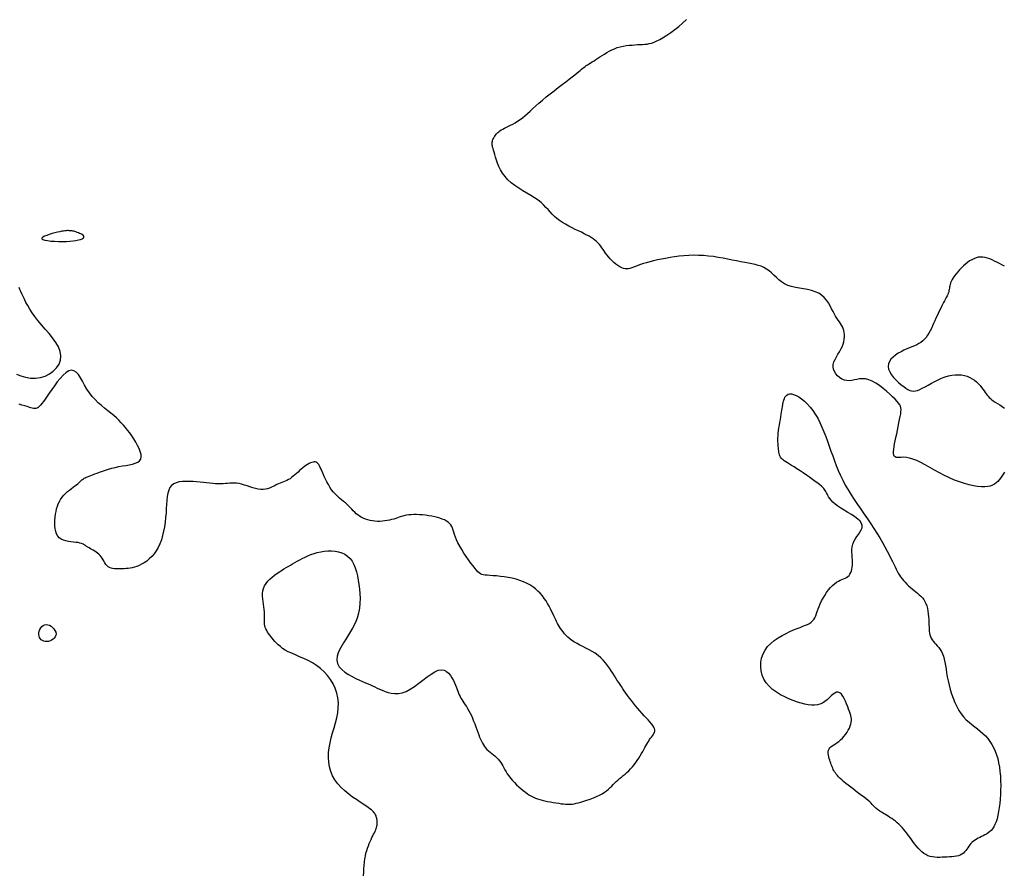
# Model space of a CAD drawing. Header units: millimetres. Extents: x 32690613 to 32693367, y 5343692 to 5344708.
# Tile 86 of 256: x 32692482 to 32692506, y 5343762 to 5343784. Entities that reach past the tile are written whole.
import ezdxf

# ---------------------------------------------------------------- set-up
doc = ezdxf.new("R2010")
doc.units = ezdxf.units.MM
doc.header["$LTSCALE"] = 20
doc.layers.add('02-DGM_HL_493.00', color=102, linetype='Continuous')

msp = doc.modelspace()

# ---------------------------------------------------------------- linework, layer by layer
at = {"layer": '02-DGM_HL_493.00', "elevation": 493, "flags": 128}
for points in [[(32692506.429, 5343772.115), (32692506.395, 5343772.064), (32692506.361, 5343772.015), (32692506.327, 5343771.968), (32692506.292, 5343771.925), (32692506.257, 5343771.884), (32692506.218, 5343771.847), (32692506.175, 5343771.815), (32692506.126, 5343771.788), (32692506.07, 5343771.766), (32692506.005, 5343771.752), (32692505.93, 5343771.745), (32692505.844, 5343771.746), (32692505.749, 5343771.755), (32692505.644, 5343771.772), (32692505.532, 5343771.796), (32692505.414, 5343771.829), (32692505.292, 5343771.869), (32692505.167, 5343771.916), (32692505.04, 5343771.972), (32692504.912, 5343772.034), (32692504.786, 5343772.101), (32692504.662, 5343772.17), (32692504.541, 5343772.238), (32692504.424, 5343772.303), (32692504.313, 5343772.361), (32692504.209, 5343772.411), (32692504.113, 5343772.449), (32692504.026, 5343772.473), (32692503.948, 5343772.487), (32692503.879, 5343772.492), (32692503.819, 5343772.491), (32692503.767, 5343772.489), (32692503.724, 5343772.488), (32692503.688, 5343772.491), (32692503.661, 5343772.501), (32692503.642, 5343772.521), (32692503.629, 5343772.55), (32692503.623, 5343772.589), (32692503.623, 5343772.637), (32692503.628, 5343772.694), (32692503.637, 5343772.759), (32692503.649, 5343772.831), (32692503.665, 5343772.911), (32692503.682, 5343772.997), (32692503.702, 5343773.088), (32692503.721, 5343773.181), (32692503.741, 5343773.273), (32692503.76, 5343773.363), (32692503.777, 5343773.449), (32692503.792, 5343773.527), (32692503.804, 5343773.595), (32692503.811, 5343773.653), (32692503.814, 5343773.701), (32692503.811, 5343773.743), (32692503.8, 5343773.782), (32692503.781, 5343773.82), (32692503.752, 5343773.86), (32692503.713, 5343773.905), (32692503.663, 5343773.958), (32692503.6, 5343774.02), (32692503.526, 5343774.09), (32692503.445, 5343774.163), (32692503.357, 5343774.235), (32692503.266, 5343774.304), (32692503.175, 5343774.366), (32692503.084, 5343774.417), (32692502.997, 5343774.453), (32692502.915, 5343774.473), (32692502.839, 5343774.478), (32692502.766, 5343774.474), (32692502.698, 5343774.462), (32692502.632, 5343774.449), (32692502.568, 5343774.436), (32692502.504, 5343774.429), (32692502.442, 5343774.432), (32692502.379, 5343774.446), (32692502.318, 5343774.471), (32692502.26, 5343774.507), (32692502.208, 5343774.551), (32692502.163, 5343774.602), (32692502.128, 5343774.658), (32692502.104, 5343774.717), (32692502.095, 5343774.779), (32692502.099, 5343774.842), (32692502.117, 5343774.905), (32692502.144, 5343774.969), (32692502.178, 5343775.033), (32692502.217, 5343775.097), (32692502.256, 5343775.161), (32692502.293, 5343775.225), (32692502.325, 5343775.289), (32692502.35, 5343775.352), (32692502.367, 5343775.415), (32692502.378, 5343775.476), (32692502.383, 5343775.536), (32692502.382, 5343775.593), (32692502.375, 5343775.648), (32692502.364, 5343775.7), (32692502.349, 5343775.748), (32692502.329, 5343775.793), (32692502.307, 5343775.835), (32692502.281, 5343775.875), (32692502.253, 5343775.917), (32692502.223, 5343775.96), (32692502.192, 5343776.006), (32692502.159, 5343776.057), (32692502.126, 5343776.115), (32692502.092, 5343776.18), (32692502.056, 5343776.25), (32692502.017, 5343776.322), (32692501.974, 5343776.396), (32692501.925, 5343776.467), (32692501.869, 5343776.533), (32692501.804, 5343776.592), (32692501.73, 5343776.642), (32692501.645, 5343776.68), (32692501.551, 5343776.708), (32692501.451, 5343776.731), (32692501.348, 5343776.749), (32692501.244, 5343776.766), (32692501.141, 5343776.786), (32692501.042, 5343776.809), (32692500.951, 5343776.84), (32692500.868, 5343776.881), (32692500.793, 5343776.929), (32692500.723, 5343776.983), (32692500.659, 5343777.039), (32692500.597, 5343777.097), (32692500.537, 5343777.153), (32692500.476, 5343777.205), (32692500.413, 5343777.251), (32692500.347, 5343777.289), (32692500.277, 5343777.321), (32692500.203, 5343777.346), (32692500.125, 5343777.367), (32692500.042, 5343777.385), (32692499.953, 5343777.402), (32692499.859, 5343777.419), (32692499.76, 5343777.437), (32692499.655, 5343777.458), (32692499.544, 5343777.48), (32692499.429, 5343777.504), (32692499.311, 5343777.526), (32692499.189, 5343777.548), (32692499.066, 5343777.567), (32692498.941, 5343777.582), (32692498.816, 5343777.593), (32692498.69, 5343777.598), (32692498.566, 5343777.599), (32692498.442, 5343777.594), (32692498.321, 5343777.586), (32692498.201, 5343777.574), (32692498.084, 5343777.559), (32692497.97, 5343777.542), (32692497.859, 5343777.523), (32692497.753, 5343777.503), (32692497.65, 5343777.481), (32692497.553, 5343777.459), (32692497.461, 5343777.435), (32692497.375, 5343777.412), (32692497.296, 5343777.389), (32692497.223, 5343777.365), (32692497.157, 5343777.342), (32692497.099, 5343777.32), (32692497.048, 5343777.3), (32692497.001, 5343777.282), (32692496.958, 5343777.268), (32692496.917, 5343777.258), (32692496.877, 5343777.254), (32692496.837, 5343777.256), (32692496.794, 5343777.266), (32692496.749, 5343777.284), (32692496.701, 5343777.309), (32692496.652, 5343777.341), (32692496.602, 5343777.378), (32692496.552, 5343777.419), (32692496.504, 5343777.463), (32692496.459, 5343777.51), (32692496.416, 5343777.557), (32692496.378, 5343777.605), (32692496.343, 5343777.652), (32692496.31, 5343777.698), (32692496.279, 5343777.744), (32692496.248, 5343777.788), (32692496.217, 5343777.83), (32692496.185, 5343777.871), (32692496.15, 5343777.91), (32692496.112, 5343777.947), (32692496.071, 5343777.982), (32692496.025, 5343778.015), (32692495.976, 5343778.048), (32692495.922, 5343778.08), (32692495.863, 5343778.113), (32692495.799, 5343778.146), (32692495.729, 5343778.181), (32692495.654, 5343778.217), (32692495.575, 5343778.256), (32692495.494, 5343778.297), (32692495.412, 5343778.339), (32692495.33, 5343778.384), (32692495.252, 5343778.43), (32692495.178, 5343778.479), (32692495.109, 5343778.53), (32692495.048, 5343778.584), (32692494.993, 5343778.639), (32692494.94, 5343778.696), (32692494.887, 5343778.754), (32692494.833, 5343778.812), (32692494.774, 5343778.872), (32692494.708, 5343778.932), (32692494.633, 5343778.991), (32692494.547, 5343779.051), (32692494.452, 5343779.11), (32692494.352, 5343779.171), (32692494.249, 5343779.233), (32692494.146, 5343779.297), (32692494.047, 5343779.365), (32692493.954, 5343779.436), (32692493.87, 5343779.512), (32692493.798, 5343779.592), (32692493.737, 5343779.676), (32692493.686, 5343779.762), (32692493.643, 5343779.847), (32692493.608, 5343779.93), (32692493.58, 5343780.009), (32692493.556, 5343780.083), (32692493.537, 5343780.149), (32692493.52, 5343780.207), (32692493.506, 5343780.256), (32692493.494, 5343780.298), (32692493.485, 5343780.334), (32692493.479, 5343780.366), (32692493.474, 5343780.393), (32692493.472, 5343780.418), (32692493.472, 5343780.441), (32692493.475, 5343780.464), (32692493.479, 5343780.487), (32692493.485, 5343780.509), (32692493.493, 5343780.531), (32692493.503, 5343780.552), (32692493.514, 5343780.574), (32692493.527, 5343780.595), (32692493.541, 5343780.616), (32692493.556, 5343780.638), (32692493.574, 5343780.659), (32692493.593, 5343780.681), (32692493.616, 5343780.703), (32692493.641, 5343780.725), (32692493.67, 5343780.747), (32692493.704, 5343780.769), (32692493.742, 5343780.791), (32692493.786, 5343780.814), (32692493.834, 5343780.837), (32692493.885, 5343780.862), (32692493.94, 5343780.889), (32692493.997, 5343780.919), (32692494.057, 5343780.952), (32692494.117, 5343780.989), (32692494.178, 5343781.031), (32692494.239, 5343781.077), (32692494.3, 5343781.129), (32692494.364, 5343781.185), (32692494.43, 5343781.245), (32692494.5, 5343781.31), (32692494.575, 5343781.378), (32692494.655, 5343781.45), (32692494.742, 5343781.525), (32692494.837, 5343781.603), (32692494.936, 5343781.682), (32692495.038, 5343781.762), (32692495.14, 5343781.84), (32692495.24, 5343781.915), (32692495.334, 5343781.986), (32692495.421, 5343782.052), (32692495.498, 5343782.111), (32692495.563, 5343782.162), (32692495.617, 5343782.205), (32692495.662, 5343782.243), (32692495.7, 5343782.275), (32692495.733, 5343782.303), (32692495.763, 5343782.328), (32692495.792, 5343782.351), (32692495.821, 5343782.374), (32692495.853, 5343782.396), (32692495.887, 5343782.418), (32692495.924, 5343782.442), (32692495.963, 5343782.466), (32692496.005, 5343782.492), (32692496.05, 5343782.519), (32692496.097, 5343782.549), (32692496.147, 5343782.581), (32692496.199, 5343782.615), (32692496.253, 5343782.651), (32692496.31, 5343782.688), (32692496.37, 5343782.725), (32692496.433, 5343782.761), (32692496.498, 5343782.794), (32692496.566, 5343782.824), (32692496.636, 5343782.85), (32692496.71, 5343782.871), (32692496.785, 5343782.888), (32692496.861, 5343782.901), (32692496.936, 5343782.911), (32692497.011, 5343782.917), (32692497.083, 5343782.922), (32692497.152, 5343782.926), (32692497.217, 5343782.928), (32692497.277, 5343782.931), (32692497.334, 5343782.935), (32692497.39, 5343782.941), (32692497.446, 5343782.951), (32692497.504, 5343782.967), (32692497.567, 5343782.989), (32692497.635, 5343783.019), (32692497.712, 5343783.059), (32692497.799, 5343783.109), (32692497.892, 5343783.169), (32692497.991, 5343783.236), (32692498.092, 5343783.31), (32692498.193, 5343783.389), (32692498.29, 5343783.473), (32692498.383, 5343783.558)], [(32692506.428, 5343777.324), (32692506.363, 5343777.358), (32692506.299, 5343777.391), (32692506.236, 5343777.424), (32692506.174, 5343777.455), (32692506.113, 5343777.484), (32692506.054, 5343777.508), (32692505.995, 5343777.529), (32692505.937, 5343777.544), (32692505.879, 5343777.553), (32692505.822, 5343777.555), (32692505.766, 5343777.549), (32692505.71, 5343777.535), (32692505.654, 5343777.514), (32692505.599, 5343777.488), (32692505.545, 5343777.456), (32692505.492, 5343777.418), (32692505.44, 5343777.377), (32692505.389, 5343777.332), (32692505.339, 5343777.284), (32692505.292, 5343777.234), (32692505.247, 5343777.183), (32692505.205, 5343777.131), (32692505.167, 5343777.08), (32692505.133, 5343777.031), (32692505.104, 5343776.984), (32692505.081, 5343776.94), (32692505.064, 5343776.9), (32692505.052, 5343776.864), (32692505.044, 5343776.831), (32692505.038, 5343776.799), (32692505.034, 5343776.769), (32692505.03, 5343776.739), (32692505.025, 5343776.709), (32692505.017, 5343776.678), (32692505.006, 5343776.646), (32692504.992, 5343776.611), (32692504.975, 5343776.575), (32692504.956, 5343776.536), (32692504.934, 5343776.495), (32692504.911, 5343776.451), (32692504.886, 5343776.405), (32692504.86, 5343776.355), (32692504.834, 5343776.303), (32692504.807, 5343776.247), (32692504.779, 5343776.19), (32692504.751, 5343776.13), (32692504.723, 5343776.069), (32692504.694, 5343776.006), (32692504.666, 5343775.943), (32692504.637, 5343775.879), (32692504.608, 5343775.816), (32692504.579, 5343775.753), (32692504.548, 5343775.692), (32692504.516, 5343775.633), (32692504.482, 5343775.577), (32692504.446, 5343775.525), (32692504.406, 5343775.477), (32692504.362, 5343775.435), (32692504.315, 5343775.399), (32692504.264, 5343775.367), (32692504.209, 5343775.338), (32692504.15, 5343775.312), (32692504.088, 5343775.286), (32692504.023, 5343775.26), (32692503.955, 5343775.231), (32692503.885, 5343775.2), (32692503.813, 5343775.163), (32692503.741, 5343775.122), (32692503.672, 5343775.077), (32692503.61, 5343775.027), (32692503.558, 5343774.973), (32692503.517, 5343774.915), (32692503.492, 5343774.854), (32692503.484, 5343774.789), (32692503.497, 5343774.721), (32692503.527, 5343774.651), (32692503.571, 5343774.581), (32692503.625, 5343774.512), (32692503.687, 5343774.446), (32692503.752, 5343774.384), (32692503.817, 5343774.328), (32692503.879, 5343774.279), (32692503.935, 5343774.239), (32692503.986, 5343774.208), (32692504.034, 5343774.185), (32692504.08, 5343774.172), (32692504.126, 5343774.167), (32692504.175, 5343774.172), (32692504.227, 5343774.185), (32692504.285, 5343774.208), (32692504.35, 5343774.239), (32692504.422, 5343774.277), (32692504.499, 5343774.32), (32692504.58, 5343774.365), (32692504.664, 5343774.411), (32692504.751, 5343774.454), (32692504.838, 5343774.494), (32692504.926, 5343774.527), (32692505.013, 5343774.553), (32692505.098, 5343774.57), (32692505.182, 5343774.579), (32692505.263, 5343774.58), (32692505.341, 5343774.574), (32692505.415, 5343774.561), (32692505.486, 5343774.54), (32692505.552, 5343774.513), (32692505.613, 5343774.48), (32692505.67, 5343774.441), (32692505.722, 5343774.398), (32692505.769, 5343774.353), (32692505.812, 5343774.306), (32692505.85, 5343774.26), (32692505.885, 5343774.215), (32692505.916, 5343774.173), (32692505.943, 5343774.134), (32692505.967, 5343774.098), (32692505.991, 5343774.066), (32692506.015, 5343774.035), (32692506.041, 5343774.006), (32692506.071, 5343773.977), (32692506.106, 5343773.948), (32692506.146, 5343773.918), (32692506.194, 5343773.887), (32692506.248, 5343773.854), (32692506.307, 5343773.819), (32692506.369, 5343773.78), (32692506.433, 5343773.738)], [(32692481.44, 5343774.593), (32692481.555, 5343774.554), (32692481.675, 5343774.52), (32692481.799, 5343774.497), (32692481.924, 5343774.492), (32692482.048, 5343774.508), (32692482.167, 5343774.545), (32692482.277, 5343774.6), (32692482.375, 5343774.671), (32692482.458, 5343774.755), (32692482.52, 5343774.849), (32692482.558, 5343774.951), (32692482.569, 5343775.059), (32692482.55, 5343775.169), (32692482.505, 5343775.282), (32692482.439, 5343775.395), (32692482.358, 5343775.509), (32692482.266, 5343775.621), (32692482.17, 5343775.733), (32692482.075, 5343775.842), (32692481.986, 5343775.948), (32692481.907, 5343776.049), (32692481.838, 5343776.147), (32692481.779, 5343776.24), (32692481.728, 5343776.328), (32692481.683, 5343776.41), (32692481.645, 5343776.487), (32692481.612, 5343776.558), (32692481.583, 5343776.623), (32692481.557, 5343776.681), (32692481.532, 5343776.735), (32692481.508, 5343776.787)], [(32692490.223, 5343761.912), (32692490.225, 5343761.999), (32692490.228, 5343762.087), (32692490.233, 5343762.173), (32692490.241, 5343762.257), (32692490.252, 5343762.336), (32692490.266, 5343762.411), (32692490.282, 5343762.482), (32692490.301, 5343762.549), (32692490.321, 5343762.612), (32692490.342, 5343762.671), (32692490.365, 5343762.727), (32692490.387, 5343762.78), (32692490.41, 5343762.829), (32692490.433, 5343762.876), (32692490.455, 5343762.919), (32692490.476, 5343762.96), (32692490.496, 5343762.999), (32692490.513, 5343763.036), (32692490.529, 5343763.07), (32692490.542, 5343763.103), (32692490.551, 5343763.134), (32692490.558, 5343763.163), (32692490.563, 5343763.191), (32692490.566, 5343763.218), (32692490.566, 5343763.243), (32692490.566, 5343763.268), (32692490.564, 5343763.292), (32692490.561, 5343763.315), (32692490.558, 5343763.337), (32692490.554, 5343763.359), (32692490.549, 5343763.381), (32692490.543, 5343763.402), (32692490.536, 5343763.423), (32692490.527, 5343763.444), (32692490.517, 5343763.465), (32692490.504, 5343763.485), (32692490.49, 5343763.505), (32692490.472, 5343763.527), (32692490.449, 5343763.55), (32692490.42, 5343763.575), (32692490.383, 5343763.605), (32692490.337, 5343763.639), (32692490.28, 5343763.678), (32692490.212, 5343763.724), (32692490.131, 5343763.776), (32692490.04, 5343763.836), (32692489.943, 5343763.903), (32692489.844, 5343763.977), (32692489.745, 5343764.057), (32692489.652, 5343764.144), (32692489.566, 5343764.236), (32692489.493, 5343764.335), (32692489.434, 5343764.439), (32692489.389, 5343764.549), (32692489.358, 5343764.663), (32692489.34, 5343764.781), (32692489.333, 5343764.902), (32692489.337, 5343765.025), (32692489.35, 5343765.15), (32692489.373, 5343765.275), (32692489.402, 5343765.402), (32692489.437, 5343765.528), (32692489.474, 5343765.655), (32692489.509, 5343765.781), (32692489.541, 5343765.907), (32692489.566, 5343766.034), (32692489.581, 5343766.159), (32692489.583, 5343766.284), (32692489.571, 5343766.409), (32692489.544, 5343766.531), (32692489.503, 5343766.651), (32692489.45, 5343766.766), (32692489.385, 5343766.875), (32692489.31, 5343766.977), (32692489.225, 5343767.072), (32692489.132, 5343767.156), (32692489.032, 5343767.231), (32692488.927, 5343767.296), (32692488.819, 5343767.354), (32692488.71, 5343767.405), (32692488.603, 5343767.451), (32692488.501, 5343767.495), (32692488.405, 5343767.536), (32692488.318, 5343767.577), (32692488.241, 5343767.619), (32692488.174, 5343767.662), (32692488.116, 5343767.705), (32692488.065, 5343767.749), (32692488.021, 5343767.793), (32692487.981, 5343767.835), (32692487.945, 5343767.878), (32692487.911, 5343767.919), (32692487.879, 5343767.959), (32692487.848, 5343767.997), (32692487.82, 5343768.035), (32692487.794, 5343768.073), (32692487.771, 5343768.112), (32692487.752, 5343768.151), (32692487.736, 5343768.191), (32692487.725, 5343768.232), (32692487.718, 5343768.276), (32692487.715, 5343768.322), (32692487.715, 5343768.369), (32692487.716, 5343768.42), (32692487.717, 5343768.472), (32692487.718, 5343768.528), (32692487.716, 5343768.586), (32692487.711, 5343768.646), (32692487.702, 5343768.71), (32692487.691, 5343768.776), (32692487.68, 5343768.843), (32692487.67, 5343768.912), (32692487.664, 5343768.98), (32692487.664, 5343769.048), (32692487.671, 5343769.115), (32692487.688, 5343769.179), (32692487.716, 5343769.241), (32692487.754, 5343769.301), (32692487.8, 5343769.357), (32692487.853, 5343769.411), (32692487.91, 5343769.462), (32692487.97, 5343769.509), (32692488.031, 5343769.554), (32692488.091, 5343769.595), (32692488.149, 5343769.634), (32692488.205, 5343769.669), (32692488.26, 5343769.703), (32692488.315, 5343769.735), (32692488.37, 5343769.767), (32692488.426, 5343769.798), (32692488.483, 5343769.83), (32692488.543, 5343769.863), (32692488.606, 5343769.898), (32692488.672, 5343769.933), (32692488.741, 5343769.968), (32692488.813, 5343770.001), (32692488.889, 5343770.033), (32692488.968, 5343770.062), (32692489.051, 5343770.086), (32692489.137, 5343770.106), (32692489.226, 5343770.12), (32692489.318, 5343770.128), (32692489.41, 5343770.128), (32692489.501, 5343770.12), (32692489.588, 5343770.103), (32692489.671, 5343770.077), (32692489.748, 5343770.04), (32692489.818, 5343769.992), (32692489.878, 5343769.932), (32692489.929, 5343769.862), (32692489.973, 5343769.782), (32692490.009, 5343769.694), (32692490.04, 5343769.598), (32692490.065, 5343769.496), (32692490.086, 5343769.388), (32692490.103, 5343769.277), (32692490.117, 5343769.162), (32692490.127, 5343769.045), (32692490.131, 5343768.925), (32692490.127, 5343768.804), (32692490.115, 5343768.68), (32692490.091, 5343768.555), (32692490.055, 5343768.429), (32692490.005, 5343768.302), (32692489.94, 5343768.175), (32692489.866, 5343768.048), (32692489.788, 5343767.923), (32692489.712, 5343767.801), (32692489.643, 5343767.683), (32692489.588, 5343767.571), (32692489.552, 5343767.465), (32692489.541, 5343767.367), (32692489.559, 5343767.278), (32692489.603, 5343767.197), (32692489.668, 5343767.124), (32692489.748, 5343767.059), (32692489.838, 5343767), (32692489.933, 5343766.948), (32692490.027, 5343766.902), (32692490.117, 5343766.861), (32692490.197, 5343766.825), (32692490.268, 5343766.793), (32692490.333, 5343766.764), (32692490.393, 5343766.736), (32692490.45, 5343766.711), (32692490.507, 5343766.685), (32692490.565, 5343766.659), (32692490.626, 5343766.631), (32692490.692, 5343766.601), (32692490.764, 5343766.572), (32692490.841, 5343766.547), (32692490.922, 5343766.528), (32692491.008, 5343766.518), (32692491.1, 5343766.52), (32692491.195, 5343766.538), (32692491.296, 5343766.574), (32692491.4, 5343766.629), (32692491.507, 5343766.699), (32692491.615, 5343766.779), (32692491.722, 5343766.861), (32692491.827, 5343766.941), (32692491.927, 5343767.013), (32692492.022, 5343767.07), (32692492.109, 5343767.106), (32692492.187, 5343767.117), (32692492.256, 5343767.106), (32692492.317, 5343767.077), (32692492.37, 5343767.033), (32692492.417, 5343766.978), (32692492.457, 5343766.916), (32692492.492, 5343766.852), (32692492.521, 5343766.788), (32692492.547, 5343766.729), (32692492.569, 5343766.675), (32692492.588, 5343766.624), (32692492.606, 5343766.576), (32692492.623, 5343766.531), (32692492.641, 5343766.488), (32692492.66, 5343766.446), (32692492.681, 5343766.405), (32692492.705, 5343766.365), (32692492.731, 5343766.323), (32692492.76, 5343766.28), (32692492.79, 5343766.236), (32692492.822, 5343766.189), (32692492.853, 5343766.139), (32692492.885, 5343766.084), (32692492.917, 5343766.025), (32692492.947, 5343765.962), (32692492.977, 5343765.894), (32692493.005, 5343765.824), (32692493.033, 5343765.752), (32692493.059, 5343765.68), (32692493.085, 5343765.61), (32692493.11, 5343765.542), (32692493.133, 5343765.478), (32692493.156, 5343765.419), (32692493.179, 5343765.364), (32692493.202, 5343765.314), (32692493.225, 5343765.267), (32692493.251, 5343765.224), (32692493.278, 5343765.183), (32692493.308, 5343765.145), (32692493.342, 5343765.108), (32692493.379, 5343765.072), (32692493.419, 5343765.038), (32692493.461, 5343765.003), (32692493.503, 5343764.968), (32692493.546, 5343764.933), (32692493.587, 5343764.897), (32692493.625, 5343764.86), (32692493.66, 5343764.82), (32692493.691, 5343764.779), (32692493.719, 5343764.735), (32692493.744, 5343764.689), (32692493.769, 5343764.642), (32692493.795, 5343764.592), (32692493.824, 5343764.541), (32692493.855, 5343764.489), (32692493.892, 5343764.435), (32692493.935, 5343764.379), (32692493.983, 5343764.324), (32692494.034, 5343764.268), (32692494.089, 5343764.214), (32692494.146, 5343764.161), (32692494.203, 5343764.111), (32692494.259, 5343764.065), (32692494.314, 5343764.023), (32692494.367, 5343763.986), (32692494.417, 5343763.953), (32692494.467, 5343763.925), (32692494.517, 5343763.9), (32692494.568, 5343763.877), (32692494.622, 5343763.857), (32692494.678, 5343763.839), (32692494.739, 5343763.823), (32692494.804, 5343763.807), (32692494.874, 5343763.792), (32692494.945, 5343763.778), (32692495.016, 5343763.765), (32692495.087, 5343763.753), (32692495.155, 5343763.743), (32692495.219, 5343763.734), (32692495.276, 5343763.727), (32692495.328, 5343763.722), (32692495.373, 5343763.718), (32692495.416, 5343763.718), (32692495.457, 5343763.719), (32692495.5, 5343763.724), (32692495.545, 5343763.732), (32692495.596, 5343763.743), (32692495.653, 5343763.758), (32692495.719, 5343763.776), (32692495.793, 5343763.798), (32692495.87, 5343763.824), (32692495.951, 5343763.852), (32692496.032, 5343763.883), (32692496.11, 5343763.916), (32692496.185, 5343763.951), (32692496.253, 5343763.987), (32692496.313, 5343764.025), (32692496.366, 5343764.063), (32692496.413, 5343764.102), (32692496.456, 5343764.141), (32692496.496, 5343764.18), (32692496.534, 5343764.219), (32692496.572, 5343764.258), (32692496.611, 5343764.295), (32692496.652, 5343764.332), (32692496.696, 5343764.369), (32692496.741, 5343764.405), (32692496.787, 5343764.443), (32692496.834, 5343764.482), (32692496.881, 5343764.523), (32692496.928, 5343764.566), (32692496.974, 5343764.613), (32692497.018, 5343764.664), (32692497.061, 5343764.717), (32692497.102, 5343764.773), (32692497.141, 5343764.83), (32692497.178, 5343764.887), (32692497.214, 5343764.944), (32692497.247, 5343765), (32692497.279, 5343765.054), (32692497.308, 5343765.105), (32692497.335, 5343765.153), (32692497.361, 5343765.198), (32692497.385, 5343765.241), (32692497.409, 5343765.281), (32692497.432, 5343765.319), (32692497.455, 5343765.354), (32692497.479, 5343765.387), (32692497.503, 5343765.419), (32692497.526, 5343765.448), (32692497.547, 5343765.477), (32692497.565, 5343765.506), (32692497.579, 5343765.535), (32692497.586, 5343765.566), (32692497.587, 5343765.598), (32692497.579, 5343765.632), (32692497.561, 5343765.67), (32692497.535, 5343765.71), (32692497.501, 5343765.754), (32692497.461, 5343765.8), (32692497.416, 5343765.85), (32692497.367, 5343765.903), (32692497.315, 5343765.958), (32692497.262, 5343766.017), (32692497.207, 5343766.079), (32692497.153, 5343766.143), (32692497.099, 5343766.209), (32692497.046, 5343766.275), (32692496.994, 5343766.341), (32692496.945, 5343766.406), (32692496.898, 5343766.469), (32692496.854, 5343766.529), (32692496.814, 5343766.586), (32692496.776, 5343766.64), (32692496.741, 5343766.693), (32692496.706, 5343766.745), (32692496.673, 5343766.798), (32692496.638, 5343766.852), (32692496.603, 5343766.908), (32692496.566, 5343766.967), (32692496.527, 5343767.03), (32692496.484, 5343767.095), (32692496.439, 5343767.163), (32692496.39, 5343767.231), (32692496.336, 5343767.298), (32692496.279, 5343767.364), (32692496.217, 5343767.426), (32692496.15, 5343767.483), (32692496.078, 5343767.536), (32692496.002, 5343767.583), (32692495.924, 5343767.627), (32692495.845, 5343767.667), (32692495.767, 5343767.706), (32692495.691, 5343767.744), (32692495.619, 5343767.782), (32692495.552, 5343767.82), (32692495.491, 5343767.86), (32692495.436, 5343767.902), (32692495.387, 5343767.944), (32692495.343, 5343767.988), (32692495.303, 5343768.032), (32692495.267, 5343768.076), (32692495.234, 5343768.12), (32692495.205, 5343768.164), (32692495.177, 5343768.207), (32692495.152, 5343768.251), (32692495.127, 5343768.294), (32692495.103, 5343768.339), (32692495.079, 5343768.386), (32692495.055, 5343768.435), (32692495.03, 5343768.487), (32692495.004, 5343768.542), (32692494.976, 5343768.601), (32692494.945, 5343768.664), (32692494.912, 5343768.728), (32692494.875, 5343768.794), (32692494.835, 5343768.861), (32692494.791, 5343768.926), (32692494.742, 5343768.991), (32692494.689, 5343769.053), (32692494.63, 5343769.111), (32692494.566, 5343769.166), (32692494.498, 5343769.218), (32692494.424, 5343769.265), (32692494.345, 5343769.308), (32692494.261, 5343769.347), (32692494.172, 5343769.38), (32692494.079, 5343769.41), (32692493.981, 5343769.434), (32692493.88, 5343769.453), (32692493.78, 5343769.469), (32692493.681, 5343769.481), (32692493.586, 5343769.491), (32692493.498, 5343769.498), (32692493.418, 5343769.505), (32692493.349, 5343769.51), (32692493.292, 5343769.516), (32692493.246, 5343769.523), (32692493.208, 5343769.533), (32692493.174, 5343769.548), (32692493.143, 5343769.569), (32692493.111, 5343769.598), (32692493.077, 5343769.636), (32692493.037, 5343769.686), (32692492.989, 5343769.747), (32692492.935, 5343769.819), (32692492.877, 5343769.899), (32692492.818, 5343769.984), (32692492.759, 5343770.072), (32692492.703, 5343770.16), (32692492.652, 5343770.247), (32692492.608, 5343770.329), (32692492.573, 5343770.405), (32692492.545, 5343770.475), (32692492.523, 5343770.538), (32692492.504, 5343770.596), (32692492.487, 5343770.649), (32692492.469, 5343770.697), (32692492.449, 5343770.741), (32692492.424, 5343770.781), (32692492.393, 5343770.817), (32692492.356, 5343770.85), (32692492.314, 5343770.88), (32692492.265, 5343770.907), (32692492.211, 5343770.931), (32692492.152, 5343770.952), (32692492.088, 5343770.971), (32692492.019, 5343770.988), (32692491.945, 5343771.003), (32692491.869, 5343771.016), (32692491.79, 5343771.026), (32692491.712, 5343771.034), (32692491.634, 5343771.04), (32692491.559, 5343771.043), (32692491.488, 5343771.043), (32692491.423, 5343771.04), (32692491.364, 5343771.035), (32692491.31, 5343771.027), (32692491.261, 5343771.017), (32692491.214, 5343771.005), (32692491.17, 5343770.992), (32692491.125, 5343770.977), (32692491.08, 5343770.962), (32692491.033, 5343770.947), (32692490.983, 5343770.932), (32692490.93, 5343770.917), (32692490.874, 5343770.904), (32692490.817, 5343770.892), (32692490.757, 5343770.882), (32692490.696, 5343770.875), (32692490.634, 5343770.871), (32692490.572, 5343770.871), (32692490.509, 5343770.875), (32692490.447, 5343770.882), (32692490.386, 5343770.894), (32692490.326, 5343770.909), (32692490.269, 5343770.928), (32692490.214, 5343770.95), (32692490.163, 5343770.975), (32692490.116, 5343771.003), (32692490.073, 5343771.034), (32692490.034, 5343771.067), (32692489.997, 5343771.103), (32692489.961, 5343771.14), (32692489.926, 5343771.178), (32692489.89, 5343771.217), (32692489.851, 5343771.257), (32692489.81, 5343771.297), (32692489.765, 5343771.337), (32692489.716, 5343771.378), (32692489.666, 5343771.419), (32692489.614, 5343771.463), (32692489.562, 5343771.509), (32692489.511, 5343771.559), (32692489.461, 5343771.613), (32692489.414, 5343771.671), (32692489.37, 5343771.734), (32692489.33, 5343771.801), (32692489.293, 5343771.87), (32692489.259, 5343771.939), (32692489.227, 5343772.007), (32692489.199, 5343772.073), (32692489.173, 5343772.134), (32692489.149, 5343772.189), (32692489.127, 5343772.236), (32692489.106, 5343772.276), (32692489.086, 5343772.309), (32692489.067, 5343772.335), (32692489.046, 5343772.354), (32692489.025, 5343772.367), (32692489.001, 5343772.375), (32692488.975, 5343772.376), (32692488.945, 5343772.373), (32692488.913, 5343772.364), (32692488.879, 5343772.351), (32692488.842, 5343772.333), (32692488.804, 5343772.311), (32692488.764, 5343772.286), (32692488.724, 5343772.258), (32692488.684, 5343772.226), (32692488.644, 5343772.192), (32692488.603, 5343772.156), (32692488.563, 5343772.12), (32692488.523, 5343772.083), (32692488.483, 5343772.047), (32692488.442, 5343772.013), (32692488.402, 5343771.981), (32692488.361, 5343771.952), (32692488.32, 5343771.927), (32692488.279, 5343771.906), (32692488.238, 5343771.887), (32692488.197, 5343771.87), (32692488.155, 5343771.854), (32692488.112, 5343771.837), (32692488.07, 5343771.82), (32692488.026, 5343771.801), (32692487.983, 5343771.78), (32692487.938, 5343771.758), (32692487.891, 5343771.737), (32692487.843, 5343771.716), (32692487.792, 5343771.699), (32692487.739, 5343771.686), (32692487.682, 5343771.679), (32692487.621, 5343771.68), (32692487.557, 5343771.688), (32692487.489, 5343771.702), (32692487.419, 5343771.722), (32692487.347, 5343771.745), (32692487.276, 5343771.768), (32692487.206, 5343771.791), (32692487.137, 5343771.811), (32692487.072, 5343771.826), (32692487.01, 5343771.836), (32692486.951, 5343771.84), (32692486.895, 5343771.84), (32692486.839, 5343771.838), (32692486.784, 5343771.833), (32692486.727, 5343771.828), (32692486.669, 5343771.824), (32692486.608, 5343771.822), (32692486.544, 5343771.822), (32692486.476, 5343771.825), (32692486.405, 5343771.83), (32692486.33, 5343771.836), (32692486.252, 5343771.844), (32692486.17, 5343771.852), (32692486.086, 5343771.861), (32692485.998, 5343771.869), (32692485.909, 5343771.877), (32692485.818, 5343771.882), (32692485.728, 5343771.883), (32692485.641, 5343771.879), (32692485.56, 5343771.868), (32692485.485, 5343771.849), (32692485.42, 5343771.82), (32692485.366, 5343771.778), (32692485.324, 5343771.725), (32692485.293, 5343771.659), (32692485.271, 5343771.583), (32692485.256, 5343771.497), (32692485.246, 5343771.403), (32692485.239, 5343771.302), (32692485.233, 5343771.196), (32692485.226, 5343771.085), (32692485.216, 5343770.97), (32692485.203, 5343770.854), (32692485.186, 5343770.738), (32692485.165, 5343770.624), (32692485.139, 5343770.512), (32692485.107, 5343770.404), (32692485.07, 5343770.303), (32692485.027, 5343770.209), (32692484.977, 5343770.125), (32692484.922, 5343770.049), (32692484.863, 5343769.981), (32692484.8, 5343769.921), (32692484.736, 5343769.869), (32692484.671, 5343769.825), (32692484.607, 5343769.788), (32692484.544, 5343769.757), (32692484.484, 5343769.733), (32692484.426, 5343769.714), (32692484.371, 5343769.7), (32692484.317, 5343769.69), (32692484.265, 5343769.683), (32692484.214, 5343769.678), (32692484.164, 5343769.676), (32692484.114, 5343769.673), (32692484.064, 5343769.672), (32692484.014, 5343769.671), (32692483.966, 5343769.671), (32692483.92, 5343769.674), (32692483.875, 5343769.68), (32692483.834, 5343769.691), (32692483.796, 5343769.706), (32692483.761, 5343769.726), (32692483.731, 5343769.753), (32692483.704, 5343769.785), (32692483.68, 5343769.821), (32692483.657, 5343769.859), (32692483.635, 5343769.898), (32692483.611, 5343769.938), (32692483.586, 5343769.976), (32692483.559, 5343770.011), (32692483.528, 5343770.043), (32692483.494, 5343770.071), (32692483.458, 5343770.096), (32692483.421, 5343770.119), (32692483.384, 5343770.14), (32692483.347, 5343770.16), (32692483.312, 5343770.18), (32692483.278, 5343770.199), (32692483.247, 5343770.219), (32692483.218, 5343770.239), (32692483.189, 5343770.258), (32692483.159, 5343770.277), (32692483.127, 5343770.294), (32692483.091, 5343770.31), (32692483.049, 5343770.323), (32692483.001, 5343770.334), (32692482.946, 5343770.342), (32692482.885, 5343770.348), (32692482.821, 5343770.355), (32692482.755, 5343770.364), (32692482.691, 5343770.377), (32692482.63, 5343770.396), (32692482.574, 5343770.422), (32692482.526, 5343770.457), (32692482.488, 5343770.502), (32692482.458, 5343770.556), (32692482.437, 5343770.618), (32692482.423, 5343770.685), (32692482.416, 5343770.757), (32692482.414, 5343770.831), (32692482.416, 5343770.906), (32692482.422, 5343770.981), (32692482.431, 5343771.053), (32692482.443, 5343771.122), (32692482.459, 5343771.189), (32692482.478, 5343771.253), (32692482.501, 5343771.315), (32692482.528, 5343771.373), (32692482.56, 5343771.429), (32692482.597, 5343771.482), (32692482.639, 5343771.532), (32692482.685, 5343771.58), (32692482.734, 5343771.624), (32692482.783, 5343771.665), (32692482.832, 5343771.703), (32692482.879, 5343771.738), (32692482.922, 5343771.77), (32692482.96, 5343771.799), (32692482.993, 5343771.825), (32692483.02, 5343771.849), (32692483.043, 5343771.869), (32692483.063, 5343771.888), (32692483.081, 5343771.905), (32692483.098, 5343771.92), (32692483.116, 5343771.935), (32692483.135, 5343771.948), (32692483.157, 5343771.961), (32692483.182, 5343771.974), (32692483.21, 5343771.988), (32692483.242, 5343772.002), (32692483.279, 5343772.017), (32692483.321, 5343772.033), (32692483.369, 5343772.051), (32692483.422, 5343772.071), (32692483.482, 5343772.094), (32692483.547, 5343772.118), (32692483.618, 5343772.143), (32692483.693, 5343772.168), (32692483.773, 5343772.193), (32692483.856, 5343772.217), (32692483.942, 5343772.238), (32692484.031, 5343772.257), (32692484.121, 5343772.273), (32692484.211, 5343772.288), (32692484.297, 5343772.303), (32692484.377, 5343772.32), (32692484.448, 5343772.34), (32692484.509, 5343772.367), (32692484.555, 5343772.402), (32692484.586, 5343772.446), (32692484.598, 5343772.501), (32692484.593, 5343772.565), (32692484.575, 5343772.636), (32692484.544, 5343772.713), (32692484.505, 5343772.794), (32692484.459, 5343772.875), (32692484.409, 5343772.956), (32692484.358, 5343773.034), (32692484.306, 5343773.107), (32692484.255, 5343773.177), (32692484.203, 5343773.243), (32692484.149, 5343773.306), (32692484.093, 5343773.367), (32692484.034, 5343773.427), (32692483.971, 5343773.486), (32692483.902, 5343773.546), (32692483.829, 5343773.606), (32692483.751, 5343773.668), (32692483.671, 5343773.733), (32692483.59, 5343773.801), (32692483.51, 5343773.873), (32692483.432, 5343773.95), (32692483.357, 5343774.033), (32692483.288, 5343774.122), (32692483.225, 5343774.219), (32692483.167, 5343774.318), (32692483.112, 5343774.414), (32692483.06, 5343774.504), (32692483.008, 5343774.582), (32692482.954, 5343774.643), (32692482.898, 5343774.682), (32692482.837, 5343774.694), (32692482.77, 5343774.677), (32692482.699, 5343774.633), (32692482.625, 5343774.569), (32692482.55, 5343774.488), (32692482.475, 5343774.398), (32692482.403, 5343774.302), (32692482.335, 5343774.206), (32692482.272, 5343774.116), (32692482.216, 5343774.036), (32692482.167, 5343773.965), (32692482.124, 5343773.905), (32692482.085, 5343773.854), (32692482.051, 5343773.813), (32692482.019, 5343773.779), (32692481.99, 5343773.754), (32692481.962, 5343773.737), (32692481.934, 5343773.727), (32692481.906, 5343773.723), (32692481.875, 5343773.725), (32692481.842, 5343773.732), (32692481.804, 5343773.743), (32692481.76, 5343773.757), (32692481.71, 5343773.774), (32692481.651, 5343773.792), (32692481.583, 5343773.811), (32692481.509, 5343773.832)]]:
    msp.add_lwpolyline(points, dxfattribs=at)
for points in [[(32692482.706, 5343777.951), (32692482.796, 5343777.956), (32692482.877, 5343777.964), (32692482.948, 5343777.974), (32692483.01, 5343777.987), (32692483.062, 5343778.001), (32692483.102, 5343778.017), (32692483.131, 5343778.034), (32692483.147, 5343778.051), (32692483.15, 5343778.069), (32692483.143, 5343778.087), (32692483.126, 5343778.105), (32692483.102, 5343778.122), (32692483.073, 5343778.139), (32692483.041, 5343778.154), (32692483.008, 5343778.168), (32692482.975, 5343778.18), (32692482.945, 5343778.19), (32692482.916, 5343778.199), (32692482.89, 5343778.206), (32692482.865, 5343778.211), (32692482.842, 5343778.215), (32692482.819, 5343778.218), (32692482.796, 5343778.221), (32692482.773, 5343778.222), (32692482.75, 5343778.223), (32692482.725, 5343778.223), (32692482.697, 5343778.222), (32692482.666, 5343778.219), (32692482.629, 5343778.214), (32692482.587, 5343778.206), (32692482.538, 5343778.196), (32692482.48, 5343778.183), (32692482.414, 5343778.166), (32692482.344, 5343778.147), (32692482.274, 5343778.126), (32692482.208, 5343778.103), (32692482.152, 5343778.08), (32692482.11, 5343778.057), (32692482.086, 5343778.036), (32692482.086, 5343778.015), (32692482.113, 5343777.998), (32692482.163, 5343777.983), (32692482.232, 5343777.97), (32692482.316, 5343777.96), (32692482.409, 5343777.954), (32692482.509, 5343777.95), (32692482.609, 5343777.949)], [(32692502.21, 5343771.259), (32692502.144, 5343771.309), (32692502.089, 5343771.358), (32692502.045, 5343771.405), (32692502.01, 5343771.449), (32692501.982, 5343771.491), (32692501.96, 5343771.53), (32692501.942, 5343771.566), (32692501.926, 5343771.598), (32692501.911, 5343771.627), (32692501.896, 5343771.654), (32692501.878, 5343771.68), (32692501.857, 5343771.706), (32692501.83, 5343771.733), (32692501.797, 5343771.763), (32692501.756, 5343771.797), (32692501.705, 5343771.837), (32692501.644, 5343771.883), (32692501.575, 5343771.933), (32692501.499, 5343771.987), (32692501.419, 5343772.043), (32692501.338, 5343772.098), (32692501.258, 5343772.152), (32692501.181, 5343772.203), (32692501.109, 5343772.248), (32692501.046, 5343772.288), (32692500.989, 5343772.321), (32692500.94, 5343772.351), (32692500.898, 5343772.377), (32692500.861, 5343772.401), (32692500.83, 5343772.424), (32692500.804, 5343772.447), (32692500.783, 5343772.472), (32692500.765, 5343772.498), (32692500.751, 5343772.527), (32692500.74, 5343772.557), (32692500.732, 5343772.589), (32692500.725, 5343772.623), (32692500.72, 5343772.657), (32692500.716, 5343772.693), (32692500.712, 5343772.73), (32692500.709, 5343772.767), (32692500.706, 5343772.805), (32692500.703, 5343772.845), (32692500.701, 5343772.888), (32692500.7, 5343772.934), (32692500.701, 5343772.984), (32692500.704, 5343773.039), (32692500.709, 5343773.099), (32692500.717, 5343773.164), (32692500.726, 5343773.234), (32692500.737, 5343773.306), (32692500.749, 5343773.378), (32692500.761, 5343773.45), (32692500.773, 5343773.518), (32692500.784, 5343773.581), (32692500.793, 5343773.637), (32692500.801, 5343773.685), (32692500.807, 5343773.726), (32692500.812, 5343773.762), (32692500.817, 5343773.793), (32692500.821, 5343773.822), (32692500.826, 5343773.85), (32692500.833, 5343773.878), (32692500.84, 5343773.908), (32692500.85, 5343773.941), (32692500.862, 5343773.976), (32692500.878, 5343774.009), (32692500.898, 5343774.04), (32692500.924, 5343774.066), (32692500.956, 5343774.085), (32692500.994, 5343774.096), (32692501.041, 5343774.095), (32692501.096, 5343774.081), (32692501.158, 5343774.056), (32692501.225, 5343774.018), (32692501.296, 5343773.969), (32692501.369, 5343773.91), (32692501.442, 5343773.841), (32692501.513, 5343773.762), (32692501.582, 5343773.675), (32692501.645, 5343773.58), (32692501.705, 5343773.478), (32692501.76, 5343773.37), (32692501.813, 5343773.257), (32692501.862, 5343773.14), (32692501.909, 5343773.019), (32692501.954, 5343772.897), (32692501.998, 5343772.774), (32692502.041, 5343772.651), (32692502.085, 5343772.527), (32692502.13, 5343772.404), (32692502.176, 5343772.281), (32692502.226, 5343772.157), (32692502.279, 5343772.034), (32692502.338, 5343771.912), (32692502.402, 5343771.789), (32692502.472, 5343771.667), (32692502.548, 5343771.545), (32692502.628, 5343771.423), (32692502.711, 5343771.301), (32692502.796, 5343771.179), (32692502.881, 5343771.057), (32692502.966, 5343770.935), (32692503.048, 5343770.814), (32692503.127, 5343770.692), (32692503.202, 5343770.571), (32692503.273, 5343770.453), (32692503.34, 5343770.338), (32692503.402, 5343770.227), (32692503.459, 5343770.123), (32692503.51, 5343770.026), (32692503.556, 5343769.937), (32692503.595, 5343769.857), (32692503.63, 5343769.786), (32692503.66, 5343769.721), (32692503.689, 5343769.663), (32692503.716, 5343769.61), (32692503.743, 5343769.56), (32692503.772, 5343769.513), (32692503.803, 5343769.467), (32692503.838, 5343769.421), (32692503.876, 5343769.376), (32692503.917, 5343769.332), (32692503.961, 5343769.288), (32692504.005, 5343769.245), (32692504.051, 5343769.204), (32692504.097, 5343769.164), (32692504.143, 5343769.126), (32692504.189, 5343769.089), (32692504.233, 5343769.054), (32692504.275, 5343769.018), (32692504.315, 5343768.981), (32692504.352, 5343768.941), (32692504.386, 5343768.898), (32692504.416, 5343768.85), (32692504.441, 5343768.797), (32692504.462, 5343768.737), (32692504.478, 5343768.673), (32692504.491, 5343768.604), (32692504.5, 5343768.533), (32692504.507, 5343768.462), (32692504.512, 5343768.391), (32692504.515, 5343768.323), (32692504.518, 5343768.258), (32692504.52, 5343768.198), (32692504.523, 5343768.143), (32692504.528, 5343768.092), (32692504.534, 5343768.044), (32692504.543, 5343768), (32692504.556, 5343767.958), (32692504.574, 5343767.918), (32692504.596, 5343767.88), (32692504.624, 5343767.842), (32692504.657, 5343767.805), (32692504.692, 5343767.766), (32692504.729, 5343767.726), (32692504.766, 5343767.683), (32692504.802, 5343767.635), (32692504.835, 5343767.583), (32692504.864, 5343767.525), (32692504.888, 5343767.46), (32692504.907, 5343767.388), (32692504.923, 5343767.311), (32692504.937, 5343767.227), (32692504.951, 5343767.137), (32692504.966, 5343767.043), (32692504.982, 5343766.943), (32692505.002, 5343766.839), (32692505.026, 5343766.731), (32692505.055, 5343766.62), (32692505.089, 5343766.509), (32692505.128, 5343766.399), (32692505.171, 5343766.291), (32692505.22, 5343766.189), (32692505.273, 5343766.093), (32692505.331, 5343766.005), (32692505.395, 5343765.927), (32692505.462, 5343765.857), (32692505.532, 5343765.794), (32692505.603, 5343765.735), (32692505.676, 5343765.679), (32692505.747, 5343765.625), (32692505.817, 5343765.569), (32692505.884, 5343765.511), (32692505.946, 5343765.449), (32692506.005, 5343765.382), (32692506.059, 5343765.31), (32692506.109, 5343765.234), (32692506.153, 5343765.152), (32692506.193, 5343765.065), (32692506.228, 5343764.972), (32692506.257, 5343764.874), (32692506.281, 5343764.77), (32692506.3, 5343764.661), (32692506.314, 5343764.548), (32692506.324, 5343764.432), (32692506.33, 5343764.315), (32692506.332, 5343764.197), (32692506.33, 5343764.08), (32692506.326, 5343763.964), (32692506.318, 5343763.851), (32692506.308, 5343763.741), (32692506.295, 5343763.635), (32692506.28, 5343763.535), (32692506.261, 5343763.441), (32692506.24, 5343763.355), (32692506.216, 5343763.277), (32692506.188, 5343763.208), (32692506.158, 5343763.149), (32692506.125, 5343763.1), (32692506.09, 5343763.058), (32692506.053, 5343763.023), (32692506.014, 5343762.993), (32692505.973, 5343762.967), (32692505.932, 5343762.944), (32692505.89, 5343762.922), (32692505.847, 5343762.902), (32692505.805, 5343762.881), (32692505.763, 5343762.859), (32692505.722, 5343762.836), (32692505.683, 5343762.813), (32692505.646, 5343762.787), (32692505.611, 5343762.759), (32692505.58, 5343762.728), (32692505.551, 5343762.694), (32692505.525, 5343762.658), (32692505.5, 5343762.621), (32692505.475, 5343762.584), (32692505.449, 5343762.548), (32692505.42, 5343762.514), (32692505.389, 5343762.483), (32692505.352, 5343762.457), (32692505.31, 5343762.435), (32692505.263, 5343762.419), (32692505.211, 5343762.406), (32692505.156, 5343762.397), (32692505.098, 5343762.39), (32692505.038, 5343762.386), (32692504.976, 5343762.383), (32692504.914, 5343762.38), (32692504.852, 5343762.378), (32692504.79, 5343762.376), (32692504.728, 5343762.377), (32692504.667, 5343762.381), (32692504.608, 5343762.388), (32692504.55, 5343762.401), (32692504.493, 5343762.419), (32692504.439, 5343762.445), (32692504.387, 5343762.478), (32692504.337, 5343762.517), (32692504.289, 5343762.563), (32692504.243, 5343762.612), (32692504.198, 5343762.665), (32692504.155, 5343762.72), (32692504.114, 5343762.776), (32692504.074, 5343762.831), (32692504.034, 5343762.885), (32692503.996, 5343762.937), (32692503.958, 5343762.988), (32692503.92, 5343763.037), (32692503.881, 5343763.084), (32692503.842, 5343763.129), (32692503.801, 5343763.172), (32692503.758, 5343763.213), (32692503.714, 5343763.252), (32692503.669, 5343763.289), (32692503.623, 5343763.324), (32692503.576, 5343763.356), (32692503.531, 5343763.387), (32692503.486, 5343763.415), (32692503.444, 5343763.442), (32692503.404, 5343763.466), (32692503.367, 5343763.489), (32692503.333, 5343763.51), (32692503.302, 5343763.53), (32692503.273, 5343763.549), (32692503.246, 5343763.567), (32692503.221, 5343763.586), (32692503.198, 5343763.605), (32692503.175, 5343763.624), (32692503.154, 5343763.645), (32692503.133, 5343763.667), (32692503.11, 5343763.691), (32692503.084, 5343763.717), (32692503.055, 5343763.746), (32692503.021, 5343763.778), (32692502.98, 5343763.814), (32692502.933, 5343763.854), (32692502.877, 5343763.898), (32692502.815, 5343763.945), (32692502.748, 5343763.994), (32692502.679, 5343764.046), (32692502.609, 5343764.097), (32692502.54, 5343764.149), (32692502.474, 5343764.199), (32692502.413, 5343764.247), (32692502.359, 5343764.292), (32692502.312, 5343764.334), (32692502.27, 5343764.373), (32692502.234, 5343764.41), (32692502.203, 5343764.445), (32692502.176, 5343764.479), (32692502.152, 5343764.511), (32692502.132, 5343764.542), (32692502.114, 5343764.572), (32692502.098, 5343764.602), (32692502.084, 5343764.632), (32692502.071, 5343764.662), (32692502.059, 5343764.694), (32692502.047, 5343764.727), (32692502.036, 5343764.761), (32692502.023, 5343764.799), (32692502.01, 5343764.838), (32692501.998, 5343764.88), (32692501.987, 5343764.922), (32692501.978, 5343764.965), (32692501.973, 5343765.006), (32692501.972, 5343765.047), (32692501.978, 5343765.084), (32692501.991, 5343765.118), (32692502.011, 5343765.148), (32692502.039, 5343765.175), (32692502.072, 5343765.2), (32692502.11, 5343765.225), (32692502.152, 5343765.25), (32692502.196, 5343765.278), (32692502.24, 5343765.31), (32692502.285, 5343765.346), (32692502.329, 5343765.388), (32692502.37, 5343765.435), (32692502.41, 5343765.486), (32692502.446, 5343765.539), (32692502.478, 5343765.593), (32692502.505, 5343765.647), (32692502.528, 5343765.699), (32692502.545, 5343765.748), (32692502.555, 5343765.794), (32692502.56, 5343765.837), (32692502.559, 5343765.879), (32692502.554, 5343765.921), (32692502.543, 5343765.965), (32692502.529, 5343766.012), (32692502.51, 5343766.063), (32692502.488, 5343766.121), (32692502.464, 5343766.186), (32692502.436, 5343766.255), (32692502.406, 5343766.325), (32692502.374, 5343766.391), (32692502.339, 5343766.451), (32692502.303, 5343766.5), (32692502.264, 5343766.535), (32692502.224, 5343766.553), (32692502.182, 5343766.551), (32692502.139, 5343766.532), (32692502.093, 5343766.499), (32692502.045, 5343766.458), (32692501.995, 5343766.411), (32692501.942, 5343766.363), (32692501.886, 5343766.317), (32692501.826, 5343766.279), (32692501.763, 5343766.251), (32692501.696, 5343766.233), (32692501.625, 5343766.224), (32692501.549, 5343766.224), (32692501.468, 5343766.233), (32692501.382, 5343766.25), (32692501.29, 5343766.274), (32692501.191, 5343766.304), (32692501.087, 5343766.341), (32692500.979, 5343766.384), (32692500.87, 5343766.433), (32692500.763, 5343766.49), (32692500.66, 5343766.553), (32692500.564, 5343766.625), (32692500.478, 5343766.704), (32692500.405, 5343766.791), (32692500.347, 5343766.886), (32692500.304, 5343766.987), (32692500.276, 5343767.093), (32692500.264, 5343767.201), (32692500.268, 5343767.31), (32692500.287, 5343767.416), (32692500.322, 5343767.519), (32692500.373, 5343767.616), (32692500.439, 5343767.705), (32692500.519, 5343767.787), (32692500.608, 5343767.861), (32692500.704, 5343767.928), (32692500.804, 5343767.988), (32692500.905, 5343768.041), (32692501.004, 5343768.088), (32692501.097, 5343768.128), (32692501.183, 5343768.162), (32692501.261, 5343768.192), (32692501.331, 5343768.219), (32692501.394, 5343768.244), (32692501.45, 5343768.268), (32692501.499, 5343768.294), (32692501.541, 5343768.323), (32692501.577, 5343768.356), (32692501.607, 5343768.394), (32692501.632, 5343768.437), (32692501.654, 5343768.486), (32692501.675, 5343768.539), (32692501.695, 5343768.596), (32692501.716, 5343768.657), (32692501.74, 5343768.722), (32692501.769, 5343768.789), (32692501.802, 5343768.86), (32692501.841, 5343768.931), (32692501.884, 5343769.002), (32692501.929, 5343769.071), (32692501.978, 5343769.137), (32692502.027, 5343769.198), (32692502.078, 5343769.252), (32692502.129, 5343769.297), (32692502.178, 5343769.334), (32692502.227, 5343769.362), (32692502.274, 5343769.385), (32692502.319, 5343769.404), (32692502.361, 5343769.42), (32692502.4, 5343769.437), (32692502.436, 5343769.455), (32692502.469, 5343769.477), (32692502.497, 5343769.505), (32692502.521, 5343769.538), (32692502.541, 5343769.576), (32692502.557, 5343769.618), (32692502.57, 5343769.666), (32692502.578, 5343769.717), (32692502.583, 5343769.773), (32692502.584, 5343769.832), (32692502.582, 5343769.895), (32692502.577, 5343769.96), (32692502.573, 5343770.027), (32692502.571, 5343770.095), (32692502.572, 5343770.163), (32692502.579, 5343770.231), (32692502.594, 5343770.298), (32692502.617, 5343770.363), (32692502.651, 5343770.425), (32692502.691, 5343770.486), (32692502.733, 5343770.544), (32692502.773, 5343770.601), (32692502.805, 5343770.656), (32692502.827, 5343770.711), (32692502.832, 5343770.766), (32692502.816, 5343770.821), (32692502.777, 5343770.877), (32692502.718, 5343770.932), (32692502.644, 5343770.988), (32692502.559, 5343771.044), (32692502.468, 5343771.099), (32692502.376, 5343771.153), (32692502.289, 5343771.207)], [(32692482.209, 5343767.831), (32692482.17, 5343767.833), (32692482.133, 5343767.843), (32692482.1, 5343767.859), (32692482.07, 5343767.881), (32692482.046, 5343767.908), (32692482.028, 5343767.94), (32692482.015, 5343767.976), (32692482.01, 5343768.015), (32692482.012, 5343768.057), (32692482.021, 5343768.099), (32692482.037, 5343768.14), (32692482.059, 5343768.179), (32692482.086, 5343768.212), (32692482.117, 5343768.239), (32692482.153, 5343768.257), (32692482.192, 5343768.264), (32692482.234, 5343768.26), (32692482.276, 5343768.245), (32692482.318, 5343768.221), (32692482.357, 5343768.19), (32692482.39, 5343768.154), (32692482.417, 5343768.114), (32692482.435, 5343768.073), (32692482.443, 5343768.032), (32692482.439, 5343767.992), (32692482.423, 5343767.955), (32692482.399, 5343767.922), (32692482.368, 5343767.892), (32692482.332, 5343767.868), (32692482.292, 5343767.849), (32692482.25, 5343767.836)]]:
    msp.add_lwpolyline(points, close=True, dxfattribs=at)

doc.saveas('drawing.dxf')
